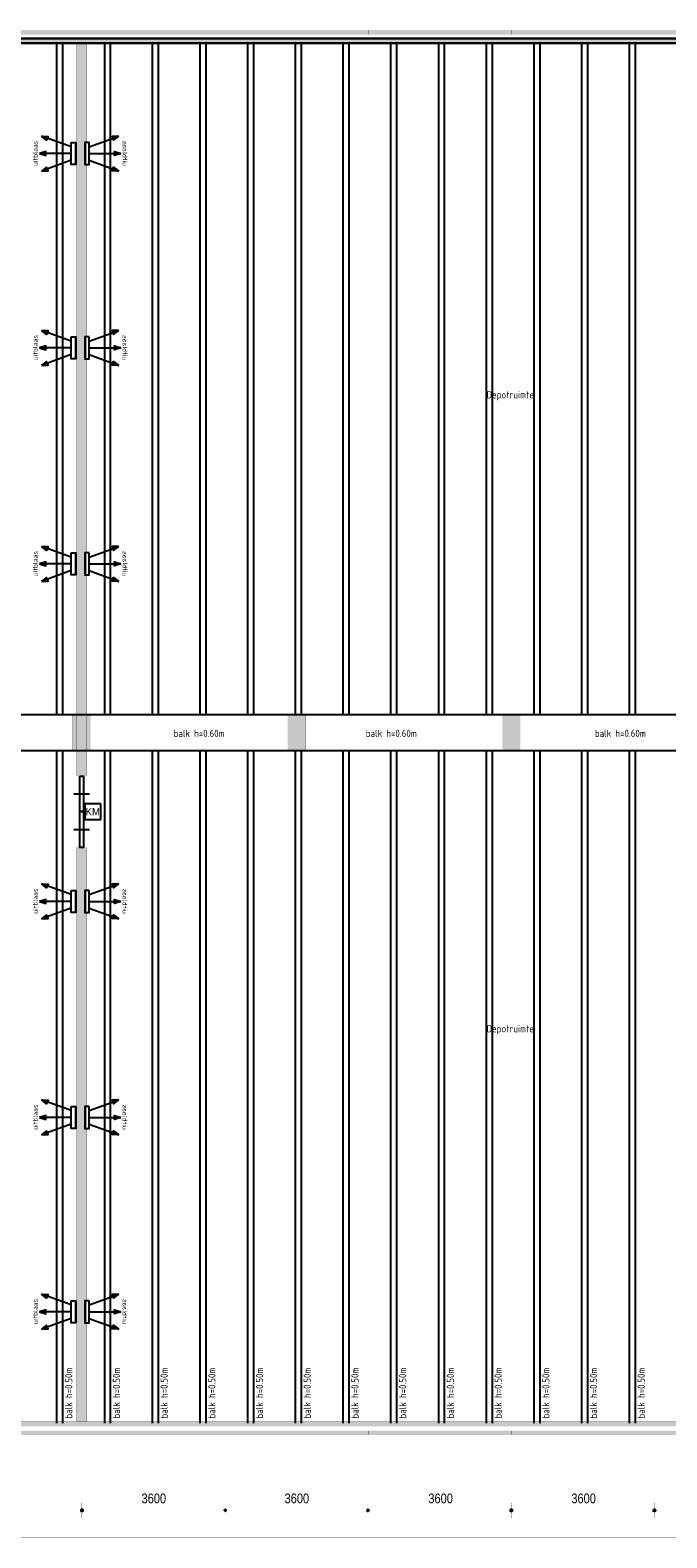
# Model space of a CAD drawing. Header units: millimetres. Extents: x 261 to 80476, y 988 to 41725.
# Tile 2 of 14: x 24260 to 40271, y 1184 to 39140. Entities that reach past the tile are written whole.
import ezdxf
from ezdxf.enums import TextEntityAlignment as Align

# ---------------------------------------------------------------- set-up
doc = ezdxf.new("R2010")
doc.units = ezdxf.units.MM
doc.linetypes.add('ACAD_ISO02W100', pattern=[15, 12, -3])
for name, color, linetype in [('balken', 1, 'ACAD_ISO02W100'), ('EL6522--', 3, 'Continuous'), ('H', 7, 'Continuous'), ('P', 7, 'Continuous'), ('ruimtebenaming', 1, 'Continuous'), ('T', 7, 'Continuous'), ('ventilatieopening', 3, 'Continuous')]:
    doc.layers.add(name, color=color, linetype=linetype)
doc.styles.add('BURO-018', font='BUROFONT.shx', dxfattribs={"height": 180})

# ---------------------------------------------------------------- blocks, each defined once
blk = doc.blocks.new('uitblaas')
at = {"layer": 'ventilatieopening'}
for p, q in [((-107, 170), (-856, 442)), ((-107, 0), (-904, 0)), ((-107, -170), (-856, -442))]:
    blk.add_line(p, q, dxfattribs=at)
for points in [[(-856, 442), (-690, 434), (-724, 341)], [(-904, 0), (-745, -49), (-745, 49)], [(-107, 278), (0, 278), (0, -278), (-107, -278)], [(-856, -442), (-690, -434), (-724, -341)]]:
    blk.add_lwpolyline(points, close=True, dxfattribs=at)
at = {"layer": 'balken', "insert": (-1069, -312), "char_height": 120, "width": 2608.18, "attachment_point": 1, "rotation": 90}
blk.add_mtext('{\\Fisocp|c0;uitblaas}', dxfattribs=at)
blk = doc.blocks.new('E00122')
at = {"color": 0, "linetype": 'Continuous'}
for p, q in [((-2, 5), (-2, 1)), ((2, 5), (-2, 5)), ((2, 1), (2, 5)), ((-2, 1), (2, 1))]:
    blk.add_line(p, q, dxfattribs=at)
at = {"color": 0, "linetype": 'Continuous', "style": 'BURO-018'}
blk.add_text('KM', height=1.8, dxfattribs=at).set_placement((0, 3), align=Align.MIDDLE)
blk.add_attdef('E_TEXT1', text='', height=1.8, dxfattribs=at).set_placement((0, 7.5), align=Align.MIDDLE)
at = {"color": 0, "linetype": 'Continuous', "ltscale": 2, "style": 'BURO-018', "flags": 1}
blk.add_attdef('E_MATCODE', text='', height=1.8, dxfattribs=at).set_placement((0, 0), align=Align.MIDDLE)

msp = doc.modelspace()

# ---------------------------------------------------------------- hatches: boundary and pattern name
msp.add_hatch(color=256).paths.add_polyline_path([(71276, 38926), (3948, 38926), (3948, 38816), (71276, 38816)])
at = {"layer": 'H', "linetype": 'Continuous'}
for points in [[(21951, 39140), (25558, 39140), (25558, 39030), (21951, 39030), (21951, 39140)], [(25558, 39140), (29158, 39140), (29158, 39030), (25558, 39030), (25558, 39140)], [(29158, 39140), (32757, 39140), (32757, 39030), (29158, 39030), (29158, 39140)], [(32757, 39140), (36357, 39140), (36357, 39030), (32757, 39030), (32757, 39140)], [(36357, 39140), (39953, 39140), (39953, 39030), (36357, 39030), (36357, 39140)], [(39953, 39140), (43564, 39140), (43564, 39030), (39953, 39030), (39953, 39140)], [(25675, 38816), (25433, 38816), (25433, 20364), (25508, 20364), (25600, 20364), (25675, 20364), (25675, 38816), (25675, 38816)], [(25329, 21907), (25779, 21907), (25779, 21009), (25329, 21009), (25329, 21907)], [(30733, 21907), (31182, 21907), (31182, 21009), (30733, 21009), (30733, 21907)], [(36136, 21907), (36585, 21907), (36585, 21009), (36136, 21009), (36136, 21907)], [(25675, 4104), (25675, 18567), (25600, 18567), (25433, 18567), (25433, 4104), (25675, 4104), (25675, 4104)], [(78369, 4104), (3616, 4104), (3616, 3993), (78369, 3993), (78369, 4104), (78369, 4104)], [(21951, 3883), (25558, 3883), (25558, 3776), (21951, 3776), (21951, 3883)], [(25558, 3883), (29158, 3883), (29158, 3776), (25558, 3776), (25558, 3883)], [(29158, 3883), (32757, 3883), (32757, 3776), (29158, 3776), (29158, 3883)], [(32757, 3883), (36357, 3883), (36357, 3776), (32757, 3776), (32757, 3883)], [(36357, 3883), (39953, 3883), (39953, 3776), (36357, 3776), (36357, 3883)], [(39953, 3883), (43564, 3883), (43564, 3776), (39953, 3776), (39953, 3883)], [(25618, 1876), (25604, 1837), (25565, 1823), (25522, 1837), (25508, 1876), (25522, 1912), (25565, 1930), (25604, 1912), (25618, 1876), (25618, 1876), (25618, 1876)], [(25618, 1876), (25604, 1837), (25565, 1823), (25522, 1837), (25508, 1876), (25522, 1912), (25565, 1930), (25604, 1912), (25618, 1876), (25618, 1876), (25618, 1876)], [(29218, 1876), (29165, 1823), (29111, 1876), (29165, 1930), (29218, 1876), (29218, 1876), (29218, 1876)], [(29218, 1876), (29165, 1823), (29111, 1876), (29165, 1930), (29218, 1876), (29218, 1876), (29218, 1876)], [(32814, 1876), (32761, 1823), (32725, 1837), (32707, 1876), (32725, 1912), (32761, 1930), (32814, 1876), (32814, 1876), (32814, 1876)], [(32814, 1876), (32761, 1823), (32725, 1837), (32707, 1876), (32725, 1912), (32761, 1930), (32814, 1876), (32814, 1876), (32814, 1876)], [(36418, 1876), (36403, 1837), (36361, 1823), (36322, 1837), (36307, 1876), (36322, 1912), (36361, 1930), (36403, 1912), (36418, 1876), (36418, 1876), (36418, 1876)], [(36418, 1876), (36403, 1837), (36361, 1823), (36322, 1837), (36307, 1876), (36322, 1912), (36361, 1930), (36403, 1912), (36418, 1876), (36418, 1876), (36418, 1876)], [(40018, 1876), (40000, 1837), (39964, 1823), (39921, 1837), (39904, 1876), (39921, 1912), (39964, 1930), (40000, 1912), (40018, 1876), (40018, 1876), (40018, 1876)], [(40018, 1876), (40000, 1837), (39964, 1823), (39921, 1837), (39904, 1876), (39921, 1912), (39964, 1930), (40000, 1912), (40018, 1876), (40018, 1876), (40018, 1876)]]:
    msp.add_hatch(color=256, dxfattribs=at).paths.add_polyline_path(points)

# ---------------------------------------------------------------- linework, layer by layer
msp.add_lwpolyline([(71276, 38926), (3948, 38926), (3948, 38816), (71276, 38816)], close=True)
at = {"layer": 'balken', "ltscale": 0.25}
for p, q in [((24925, 38849), (24925, 21904)), ((25075, 38849), (25075, 21904)), ((26125, 38849), (26125, 21904)), ((26275, 38849), (26275, 21904)), ((27325, 38849), (27325, 21904)), ((27475, 38849), (27475, 21904)), ((28525, 38849), (28525, 21904)), ((28675, 38849), (28675, 21904)), ((29725, 38849), (29725, 21904)), ((29875, 38849), (29875, 21904)), ((30925, 38849), (30925, 21904)), ((31075, 38849), (31075, 21904)), ((32125, 38849), (32125, 21904)), ((32275, 38849), (32275, 21904)), ((33325, 38849), (33325, 21904)), ((33475, 38849), (33475, 21904)), ((34525, 38849), (34525, 21904)), ((34675, 38849), (34675, 21904)), ((35725, 38849), (35725, 21904)), ((35875, 38849), (35875, 21904)), ((36925, 38849), (36925, 21904)), ((37075, 38849), (37075, 21904)), ((38125, 38849), (38125, 21904)), ((38275, 38849), (38275, 21904)), ((39325, 38849), (39325, 21904)), ((39475, 38849), (39475, 21904)), ((72366, 21904), (3864, 21904)), ((3864, 21004), (72366, 21004)), ((24925, 21004), (24925, 4071)), ((25075, 21004), (25075, 4071)), ((26125, 21004), (26125, 4071)), ((26275, 21004), (26275, 4071)), ((27325, 21004), (27325, 4071)), ((27475, 21004), (27475, 4071)), ((28525, 21004), (28525, 4071)), ((28675, 21004), (28675, 4071)), ((29725, 21004), (29725, 4071)), ((29875, 21004), (29875, 4071)), ((30925, 21004), (30925, 4071)), ((31075, 21004), (31075, 4071)), ((32125, 21004), (32125, 4071)), ((32275, 21004), (32275, 4071)), ((33325, 21004), (33325, 4071)), ((33475, 21004), (33475, 4071)), ((34525, 21004), (34525, 4071)), ((34675, 21004), (34675, 4071)), ((35725, 21004), (35725, 4071)), ((35875, 21004), (35875, 4071)), ((36925, 21004), (36925, 4071)), ((37075, 21004), (37075, 4071)), ((38125, 21004), (38125, 4071)), ((38275, 21004), (38275, 4071)), ((39325, 21004), (39325, 4071)), ((39475, 21004), (39475, 4071))]:
    msp.add_line(p, q, dxfattribs=at)
at = {"layer": 'P', "const_width": 2.22}
for points in [[(21954, 39136), (25561, 39136), (25561, 39026), (21954, 39026), (21954, 39136)], [(25561, 39136), (29161, 39136), (29161, 39026), (25561, 39026), (25561, 39136)], [(29161, 39136), (32761, 39136), (32761, 39026), (29161, 39026), (29161, 39136)], [(32761, 39136), (36357, 39136), (36357, 39026), (32761, 39026), (32761, 39136)], [(36357, 39136), (39957, 39136), (39957, 39026), (36357, 39026), (36357, 39136)], [(39957, 39136), (43564, 39136), (43564, 39026), (39957, 39026), (39957, 39136)], [(25429, 38819), (25679, 38819)], [(25433, 38819), (25433, 20364)], [(25675, 38819), (25675, 20364)], [(25333, 21904), (25782, 21904), (25782, 21005), (25333, 21005), (25333, 21904)], [(30736, 21904), (31185, 21904), (31185, 21005), (30736, 21005), (30736, 21904)], [(36140, 21904), (36589, 21904), (36589, 21005), (36140, 21005), (36140, 21904)], [(25429, 20364), (25508, 20364)], [(25508, 20364), (25600, 20364)], [(25600, 20364), (25679, 20364)], [(25429, 18567), (25600, 18567)], [(25433, 18571), (25433, 4104)], [(25600, 18567), (25679, 18567)], [(25675, 18571), (25675, 4104)], [(3616, 4104), (78369, 4104)], [(3616, 3993), (78369, 3993)], [(21954, 3883), (25561, 3883), (25561, 3772), (21954, 3772), (21954, 3883)], [(25429, 4104), (25679, 4104)], [(25561, 3883), (29161, 3883), (29161, 3772), (25561, 3772), (25561, 3883)], [(29161, 3883), (32761, 3883), (32761, 3772), (29161, 3772), (29161, 3883)], [(32761, 3883), (36357, 3883), (36357, 3772), (32761, 3772), (32761, 3883)], [(36357, 3883), (39957, 3883), (39957, 3772), (36357, 3772), (36357, 3883)], [(39957, 3883), (43564, 3883), (43564, 3772), (39957, 3772), (39957, 3883)], [(25611, 1876), (25607, 1855), (25597, 1837), (25583, 1826), (25561, 1823), (25540, 1826), (25526, 1837), (25515, 1855), (25511, 1876), (25515, 1894), (25526, 1908), (25540, 1923), (25561, 1926), (25583, 1923), (25597, 1908), (25607, 1894), (25611, 1876), (25611, 1876), (25611, 1876)], [(25611, 1876), (25607, 1855), (25597, 1837), (25583, 1826), (25561, 1823), (25540, 1826), (25526, 1837), (25515, 1855), (25511, 1876), (25515, 1894), (25526, 1908), (25540, 1923), (25561, 1926), (25583, 1923), (25597, 1908), (25607, 1894), (25611, 1876), (25611, 1876), (25611, 1876)], [(25558, 2072), (25558, 1673)], [(25558, 2072), (25558, 1673)], [(29211, 1876), (29207, 1855), (29197, 1837), (29179, 1826), (29161, 1823), (29140, 1826), (29125, 1837), (29115, 1855), (29111, 1876), (29115, 1894), (29125, 1908), (29140, 1923), (29161, 1926), (29179, 1923), (29197, 1908), (29207, 1894), (29211, 1876), (29211, 1876), (29211, 1876)], [(29211, 1876), (29207, 1855), (29197, 1837), (29179, 1826), (29161, 1823), (29140, 1826), (29125, 1837), (29115, 1855), (29111, 1876), (29115, 1894), (29125, 1908), (29140, 1923), (29161, 1926), (29179, 1923), (29197, 1908), (29207, 1894), (29211, 1876), (29211, 1876), (29211, 1876)], [(29158, 2072), (29158, 1673)], [(29158, 2072), (29158, 1673)], [(32811, 1876), (32807, 1855), (32797, 1837), (32779, 1826), (32761, 1823), (32740, 1826), (32725, 1837), (32714, 1855), (32707, 1876), (32714, 1894), (32725, 1908), (32740, 1923), (32761, 1926), (32779, 1923), (32797, 1908), (32807, 1894), (32811, 1876), (32811, 1876), (32811, 1876)], [(32811, 1876), (32807, 1855), (32797, 1837), (32779, 1826), (32761, 1823), (32740, 1826), (32725, 1837), (32714, 1855), (32707, 1876), (32714, 1894), (32725, 1908), (32740, 1923), (32761, 1926), (32779, 1923), (32797, 1908), (32807, 1894), (32811, 1876), (32811, 1876), (32811, 1876)], [(32757, 2072), (32757, 1673)], [(32757, 2072), (32757, 1673)], [(36411, 1876), (36407, 1855), (36396, 1837), (36379, 1826), (36357, 1823), (36339, 1826), (36322, 1837), (36311, 1855), (36307, 1876), (36311, 1894), (36322, 1908), (36339, 1923), (36357, 1926), (36379, 1923), (36396, 1908), (36407, 1894), (36411, 1876), (36411, 1876), (36411, 1876)], [(36411, 1876), (36407, 1855), (36396, 1837), (36379, 1826), (36357, 1823), (36339, 1826), (36322, 1837), (36311, 1855), (36307, 1876), (36311, 1894), (36322, 1908), (36339, 1923), (36357, 1926), (36379, 1923), (36396, 1908), (36407, 1894), (36411, 1876), (36411, 1876), (36411, 1876)], [(36357, 2072), (36357, 1673)], [(36357, 2072), (36357, 1673)], [(40010, 1876), (40003, 1855), (39993, 1837), (39978, 1826), (39957, 1823), (39939, 1826), (39921, 1837), (39911, 1855), (39907, 1876), (39911, 1894), (39921, 1908), (39939, 1923), (39957, 1926), (39978, 1923), (39993, 1908), (40003, 1894), (40010, 1876), (40010, 1876), (40010, 1876)], [(40010, 1876), (40003, 1855), (39993, 1837), (39978, 1826), (39957, 1823), (39939, 1826), (39921, 1837), (39911, 1855), (39907, 1876), (39911, 1894), (39921, 1908), (39939, 1923), (39957, 1926), (39978, 1923), (39993, 1908), (40003, 1894), (40010, 1876), (40010, 1876), (40010, 1876)], [(39953, 2072), (39953, 1673)], [(39953, 2072), (39953, 1673)], [(22001, 1876), (25508, 1876)], [(25607, 1876), (29108, 1876)], [(29207, 1876), (32707, 1876)], [(32807, 1876), (36307, 1876)], [(36403, 1876), (39904, 1876)], [(40003, 1876), (43514, 1876)], [(3666, 1185), (78650, 1185)]]:
    msp.add_lwpolyline(points, dxfattribs=at)
at = {"layer": 'P'}
for points in [[(3948, 38926), (78372, 38926), (78372, 38816), (3948, 38816), (3948, 38926)], [(25511, 20360), (25604, 20360), (25604, 19466), (25511, 19466), (25511, 20360)], [(25354, 19915), (25754, 19915)], [(25511, 19466), (25604, 19466), (25604, 18567), (25511, 18567), (25511, 19466)], [(25354, 19017), (25754, 19017)]]:
    msp.add_lwpolyline(points, dxfattribs=at)

# ---------------------------------------------------------------- block references
at = {"layer": 'EL6522--', "ltscale": 2, "xscale": 100, "yscale": 100, "zscale": 100}
msp.add_blockref('E00122', (25833, 19166), dxfattribs=at)
at = {"layer": 'ventilatieopening'}
for p in [(25398, 36033), (25398, 31141), (25398, 25703), (25398, 17206), (25398, 11768), (25398, 6876)]:
    msp.add_blockref('uitblaas', p, dxfattribs=at)
at = {"layer": 'ventilatieopening', "xscale": -1}
for p in [(25633, 36033), (25633, 31141), (25633, 25703), (25633, 17206), (25633, 11768), (25633, 6876)]:
    msp.add_blockref('uitblaas', p, dxfattribs=at)

# ---------------------------------------------------------------- texts
at = {"layer": 'balken', "char_height": 180, "width": 2608.18, "attachment_point": 1}
for insert in [(27867, 21527), (32701, 21527), (38461, 21527)]:
    msp.add_mtext('{\\Fisocp|c0;balk h=0.60m}', dxfattribs=dict(at, insert=insert))
at = {"layer": 'balken', "char_height": 180, "width": 2608.18, "attachment_point": 1, "rotation": 90}
for insert in [(25138, 4187), (26338, 4187), (27538, 4187), (28738, 4187), (29938, 4187), (31138, 4187), (32338, 4187), (33538, 4187), (34738, 4187), (35938, 4187), (37138, 4187), (38338, 4187), (39538, 4187)]:
    msp.add_mtext('{\\Fisocp|c0;balk h=0.50m}', dxfattribs=dict(at, insert=insert))
at = {"layer": 'ruimtebenaming', "char_height": 180, "width": 2608.18, "attachment_point": 2}
for insert in [(36334, 30051), (36334, 14091)]:
    msp.add_mtext('{\\Fisocp|c0;Depotruimte}', dxfattribs=dict(at, insert=insert))
at = {"layer": 'T', "char_height": 242.48, "attachment_point": 1}
for insert in [(27060, 2298), (30657, 2298), (34274, 2298), (37870, 2298)]:
    msp.add_mtext('{\\fArial Narrow|b0|i0|c0|p18;3600}', dxfattribs=dict(at, insert=insert))

doc.saveas('drawing.dxf')
